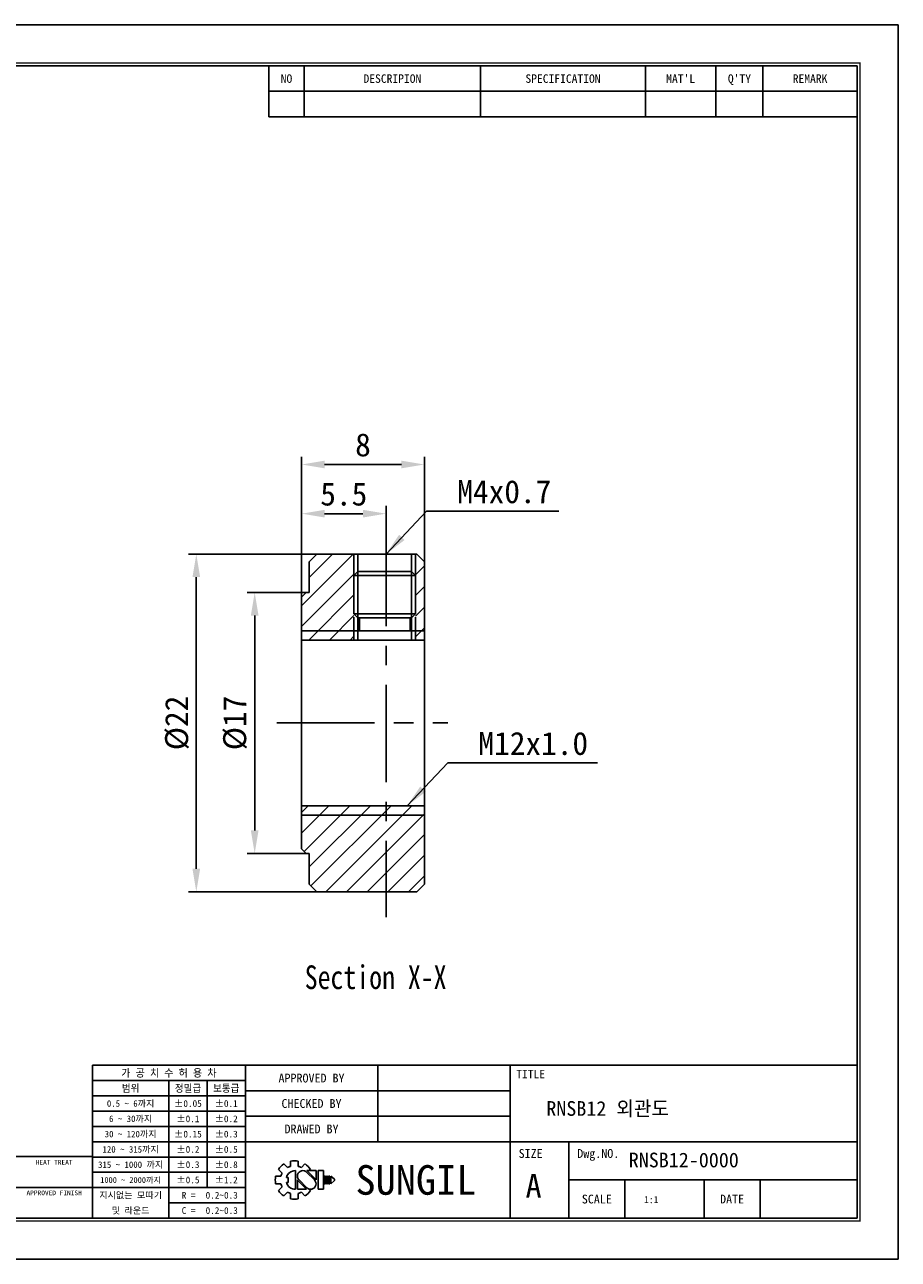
# Model space of a CAD drawing. Header units: millimetres. Extents: x 0 to 114, y 0 to 80.
# Tile 2 of 2: x 57 to 114, y 0 to 80. Entities that reach past the tile are written whole.
import ezdxf
from ezdxf.enums import TextEntityAlignment as Align

# ---------------------------------------------------------------- set-up
doc = ezdxf.new("R2010")
doc.units = ezdxf.units.MM
doc.linetypes.add('CENTER', pattern=[50.8, 31.75, -6.35, 6.35, -6.35])
doc.linetypes.add('DASHED', pattern=[0.75, 0.5, -0.25])
doc.layers.get('0').update_dxf_attribs({"linetype": 'CONTINUOUS'})
doc.layers.get('DEFPOINTS').update_dxf_attribs({"linetype": 'CONTINUOUS'})
for name, color, linetype in [('center', 1, 'CENTER'), ('hidden', 2, 'DASHED'), ('L1', 7, 'CONTINUOUS'), ('OUTLINE', 7, 'CONTINUOUS')]:
    doc.layers.add(name, color=color, linetype=linetype)
doc.dimstyles.get("Standard").update_dxf_attribs({"dimtxt": 1.5, "dimasz": 1.5, "dimexe": 0.5, "dimexo": 0, "dimgap": 0.5, "dimtad": 1, "dimdec": 3, "dimzin": 11, "dimdsep": 46, "dimtxsty": 'Standard', "dimcen": 0, "dimclrd": 5, "dimclre": 5, "dimclrt": 3, "dimadec": 0, "dimazin": 0, "dimtfac": 0.6, "dimtdec": 3, "dimtmove": 0, "dimatfit": 3, "dimfxl": 1.25, "dimtolj": 1, "dimtzin": 11, "dimarcsym": 0})

# ---------------------------------------------------------------- blocks, each defined once
blk = doc.blocks.new('표제란')
at = {"layer": 'L1', "color": 0}
for p, q in [((297, 210), (0, 210)), ((297, 0), (297, 210)), ((0, 0), (297, 0))]:
    blk.add_line(p, q, dxfattribs=at)
at = {"layer": 'L1'}
for p, q in [((190, 203), (190, 194.34)), ((196, 203), (196, 194.34)), ((226, 203), (226, 194.34)), ((254, 203), (254, 194.34)), ((266, 203), (266, 194.34)), ((274, 203), (274, 194.34)), ((190, 198.67), (290, 198.67)), ((190, 194.34), (290, 194.34)), ((290, 33), (160, 33)), ((160, 33), (160, 7)), ((186, 33), (186, 7)), ((208.5, 33), (208.5, 20)), ((231, 33), (231, 7)), ((186, 30.4), (160, 30.4)), ((173, 30.4), (173, 7)), ((179.5, 30.4), (179.5, 12.2)), ((186, 27.8), (160, 27.8)), ((231, 28.67), (186, 28.67)), ((186, 25.2), (160, 25.2)), ((231, 24.33), (186, 24.33)), ((186, 22.6), (160, 22.6)), ((186, 20), (160, 20)), ((290, 20), (186, 20)), ((241, 20), (241, 7)), ((160, 17.5), (62, 17.5)), ((186, 17.4), (160, 17.4)), ((186, 14.8), (160, 14.8)), ((191.63, 15.3), (192.25, 14.68)), ((192.55, 16.22), (193.17, 15.6)), ((193.7, 16.69), (193.7, 15.81)), ((194.5, 15.08), (194.5, 11.92)), ((195, 16.69), (195, 15.81)), ((195.52, 15.6), (196.14, 16.22)), ((197.74, 13.5), (196.41, 14.83)), ((198.02, 13.53), (196.47, 15.08)), ((196.47, 15.08), (198.02, 15.08)), ((196.84, 15.08), (197.06, 15.3)), ((198.02, 15.08), (198.02, 13.5)), ((198.39, 15.08), (198.39, 11.92)), ((198.39, 15.08), (199.26, 15.08)), ((199.26, 15.08), (199.26, 11.92)), ((191.15, 14.15), (192.03, 14.15)), ((191.15, 14.15), (192.03, 14.15)), ((191.15, 12.85), (192.03, 12.85)), ((192.98, 13.93), (193.28, 13.93)), ((192.98, 13.07), (193.28, 13.07)), ((193.28, 13.93), (193.28, 13.07)), ((194.86, 13.5), (194.86, 11.92)), ((194.86, 13.47), (196.42, 11.92)), ((195.14, 13.5), (196.47, 12.17)), ((199.41, 14.15), (199.41, 12.85)), ((199.41, 14.15), (199.62, 14.15)), ((199.41, 12.85), (199.62, 12.85)), ((199.62, 14.15), (199.62, 12.85)), ((199.78, 14.15), (199.78, 12.85)), ((199.78, 14.15), (199.99, 14.15)), ((199.78, 12.85), (199.99, 12.85)), ((199.99, 14.15), (199.99, 12.85)), ((200.14, 14.15), (200.14, 12.85)), ((200.14, 14.15), (200.36, 14.15)), ((200.14, 12.85), (200.36, 12.85)), ((200.36, 14.15), (200.36, 12.85)), ((200.51, 14.15), (200.51, 12.85)), ((200.51, 14.15), (201.16, 13.61)), ((201.16, 13.39), (200.51, 12.85)), ((201.16, 13.61), (201.16, 13.5)), ((201.16, 13.61), (201.16, 13.39)), ((201.16, 13.5), (201.16, 13.39)), ((290, 13.5), (241, 13.5)), ((250.5, 13.5), (250.5, 7)), ((264, 13.5), (264, 7)), ((273.5, 13.5), (273.5, 7)), ((147, 12.2), (160, 12.2)), ((186, 12.2), (160, 12.2)), ((191.63, 11.7), (192.25, 12.32)), ((192.55, 10.78), (193.17, 11.4)), ((193.7, 11.19), (193.7, 10.31)), ((194.86, 11.92), (196.42, 11.92)), ((195, 11.19), (195, 10.31)), ((195.52, 11.4), (196.14, 10.78)), ((196.79, 11.98), (197.06, 11.7)), ((198.39, 11.92), (199.26, 11.92)), ((186, 9.6), (173, 9.6))]:
    blk.add_line(p, q, dxfattribs=at)
at = {"layer": 'L1', "const_width": 0.25}
blk.add_lwpolyline([(290.5, 6.5), (290.5, 203.5), (10, 203.5), (10, 6.5)], close=True, dxfattribs=at)
at = {"layer": 'L1'}
blk.add_lwpolyline([(290, 7), (290, 203), (10.5, 203), (10.5, 7)], close=True, dxfattribs=at)
for centre, radius, start, end in [((194.35, 13.5), 3.26, 123.4943, 146.5057), ((194.5, 13.5), 1.58, 90, 164.0671), ((194.35, 13.5), 2.4, 105.6872, 119.3128), ((194.35, 13.5), 3.26, 78.4943, 101.5057), ((195.78, 14.16), 0.919, 43.2202, 225.8282), ((194.35, 13.5), 2.4, 60.6872, 74.3128), ((194.35, 13.5), 3.26, 33.4943, 56.5057), ((194.35, 13.5), 3.26, 168.4943, 191.5057), ((194.35, 13.5), 2.4, 150.6872, 164.3128), ((194.35, 13.5), 2.4, 195.6872, 209.3128), ((194.5, 13.5), 1.58, 195.9329, 270), ((197.1, 12.84), 0.919, 223.2202, 45.8282), ((194.35, 13.5), 3.26, 213.4943, 236.5057), ((194.35, 13.5), 2.4, 240.6872, 254.3128), ((194.35, 13.5), 2.4, 285.6872, 299.3128), ((194.35, 13.5), 3.26, 303.4943, 326.5057), ((194.35, 13.5), 3.26, 258.4943, 281.5057)]:
    blk.add_arc(centre, radius, start, end, dxfattribs=at)
for p in [(208.5, 28.67), (208.5, 24.33)]:
    blk.add_point(p, dxfattribs=at)
for s, height, p in [("MAT'L", 1.444, (260, 200.83)), ("Q'TY", 1.444, (270, 200.83)), ('NO', 1.444, (193, 200.83)), ('DESCRIPION', 1.444, (211, 200.83)), ('SPECIFICATION', 1.444, (240, 200.83)), ('REMARK', 1.444, (282, 200.83)), ('가 공 치 수 허 용 차', 1.3, (173, 31.7)), ('APPROVED BY', 1.5, (197.25, 30.83)), ('TITLE', 1.444, (234.5, 31.5)), ('범위', 1.25, (166.5, 29.1)), ('정밀급', 1.25, (176.25, 29.1)), ('보통급', 1.25, (182.75, 29.1)), ('0.5 ~ 6까지', 1.1, (166.5, 26.5)), ('%%P0.05', 1.15, (176.25, 26.5)), ('%%P0.1', 1.15, (182.75, 26.5)), ('CHECKED BY', 1.5, (197.25, 26.5)), ('6 ~ 30까지', 1.1, (166.5, 23.9)), ('%%P0.1', 1.15, (176.25, 23.9)), ('%%P0.2', 1.15, (182.75, 23.9)), ('30 ~ 120까지', 1.1, (166.5, 21.3)), ('%%P0.15', 1.15, (176.25, 21.3)), ('%%P0.3', 1.15, (182.75, 21.3)), ('DRAWED BY', 1.5, (197.25, 22.17)), ('120 ~ 315까지', 1.1, (166.5, 18.7)), ('%%P0.2', 1.15, (176.25, 18.7)), ('%%P0.5', 1.15, (182.75, 18.7)), ('HEAT TREAT', 0.8, (153.5, 16.5)), ('SIZE', 1.5, (234.5, 18)), ('Dwg.NO.', 1.5, (246, 18)), ('315 ~ 1000 까지', 1.1, (166.5, 16.1)), ('%%P0.3', 1.15, (176.25, 16.1)), ('%%P0.8', 1.15, (182.75, 16.1)), ('SUNGIL', 5.032, (215, 13.5)), ('1000 ~ 2000까지', 0.99, (166.5, 13.49)), ('%%P0.5', 1.15, (176.25, 13.5)), ('%%P1.2', 1.15, (182.75, 13.5)), ('A', 4, (235, 12.5)), ('APPROVED FINISH', 0.8, (153.5, 11.3)), ('지시없는 모따기', 1.1, (166.5, 10.9)), ('R = ', 1.15, (176.75, 10.9)), ('SCALE', 1.5, (245.75, 10.25)), ('DATE', 1.5, (268.75, 10.25)), ('및 라운드', 1.1, (166.5, 8.3)), ('C = ', 1.15, (176.75, 8.3))]:
    blk.add_text(s, height=height, dxfattribs=at).set_placement(p, align=Align.MIDDLE_CENTER)
for tag, p in [('필렛', (179.25, 10.9)), ('모따기', (179.25, 8.3))]:
    blk.add_attdef(tag, text='', height=1.15, dxfattribs=at).set_placement(p, align=Align.MIDDLE_LEFT)
at = {"layer": 'OUTLINE', "ltscale": 0.5}
for tag, p, height in [('TITLE', (237.17, 24.41), 2.5), ('도번', (251.18, 15.64), 2.5), ('SCALE', (253.78, 9.55), 1.2), ('DATE', (277.02, 9.51), 1.2)]:
    blk.add_attdef(tag, p, '', height=height, dxfattribs=at)
blk = doc.blocks.new('*D1')
at = {"layer": 'DEFPOINTS', "color": 0, "ltscale": 0.2}
for p in [(75.202, 43.442), (71.85, 26.442), (75.202, 26.442)]:
    blk.add_point(p, dxfattribs=at)
at = {"layer": 'OUTLINE', "color": 5, "lineweight": -2, "ltscale": 0.2}
for p, q in [((75.202, 43.442), (71.35, 43.442)), ((71.85, 41.942), (71.85, 27.942)), ((75.202, 26.442), (71.35, 26.442))]:
    blk.add_line(p, q, dxfattribs=at)
at = {"layer": 'OUTLINE', "color": 5, "ltscale": 0.2}
for points in [[(71.6, 41.942), (72.1, 41.942), (71.85, 43.442)], [(71.6, 27.942), (72.1, 27.942), (71.85, 26.442)]]:
    blk.add_solid(points, dxfattribs=at)
at = {"layer": 'OUTLINE', "color": 3, "ltscale": 0.2, "insert": (70.579, 34.942), "char_height": 1.5, "attachment_point": 5, "rotation": 90}
blk.add_mtext('\\A1;%%C17', dxfattribs=at)
blk = doc.blocks.new('*D2')
at = {"layer": 'DEFPOINTS', "color": 0, "ltscale": 0.2}
for p in [(75.902, 45.942), (68.049, 23.942), (75.902, 23.942)]:
    blk.add_point(p, dxfattribs=at)
at = {"layer": 'OUTLINE', "color": 5, "lineweight": -2, "ltscale": 0.2}
for p, q in [((75.902, 45.942), (67.549, 45.942)), ((68.049, 44.442), (68.049, 25.442)), ((75.902, 23.942), (67.549, 23.942))]:
    blk.add_line(p, q, dxfattribs=at)
at = {"layer": 'OUTLINE', "color": 5, "ltscale": 0.2}
for points in [[(67.799, 44.442), (68.299, 44.442), (68.049, 45.942)], [(67.799, 25.442), (68.299, 25.442), (68.049, 23.942)]]:
    blk.add_solid(points, dxfattribs=at)
at = {"layer": 'OUTLINE', "color": 3, "ltscale": 0.2, "insert": (66.797, 34.942), "char_height": 1.5, "attachment_point": 5, "rotation": 90}
blk.add_mtext('\\A1;%%C22', dxfattribs=at)
blk = doc.blocks.new('*D3')
at = {"layer": 'DEFPOINTS', "color": 0, "ltscale": 0.2}
for p in [(74.902, 48.577), (80.402, 47.592), (74.902, 43.142)]:
    blk.add_point(p, dxfattribs=at)
at = {"layer": 'OUTLINE', "color": 5, "lineweight": -2, "ltscale": 0.2}
for p, q in [((74.902, 43.142), (74.902, 49.077)), ((80.402, 47.592), (80.402, 49.077)), ((78.902, 48.577), (76.402, 48.577))]:
    blk.add_line(p, q, dxfattribs=at)
at = {"layer": 'OUTLINE', "color": 5, "ltscale": 0.2}
for points in [[(76.402, 48.827), (76.402, 48.327), (74.902, 48.577)], [(78.902, 48.827), (78.902, 48.327), (80.402, 48.577)]]:
    blk.add_solid(points, dxfattribs=at)
at = {"layer": 'OUTLINE', "color": 3, "ltscale": 0.2, "insert": (77.652, 49.845), "char_height": 1.5, "attachment_point": 5}
blk.add_mtext('\\A1;5.5', dxfattribs=at)
blk = doc.blocks.new('*D4')
at = {"layer": 'DEFPOINTS', "color": 0, "ltscale": 0.2}
for p in [(82.902, 51.781), (82.902, 45.442), (74.902, 43.142)]:
    blk.add_point(p, dxfattribs=at)
at = {"layer": 'OUTLINE', "color": 5, "lineweight": -2, "ltscale": 0.2}
for p, q in [((74.902, 43.142), (74.902, 52.281)), ((76.402, 51.781), (81.402, 51.781)), ((82.902, 45.442), (82.902, 52.281))]:
    blk.add_line(p, q, dxfattribs=at)
at = {"layer": 'OUTLINE', "color": 5, "ltscale": 0.2}
for points in [[(76.402, 52.031), (76.402, 51.531), (74.902, 51.781)], [(81.402, 52.031), (81.402, 51.531), (82.902, 51.781)]]:
    blk.add_solid(points, dxfattribs=at)
at = {"layer": 'OUTLINE', "color": 3, "ltscale": 0.2, "insert": (78.902, 53.05), "char_height": 1.5, "attachment_point": 5}
blk.add_mtext('\\A1;8', dxfattribs=at)

msp = doc.modelspace()

# ---------------------------------------------------------------- hatches: boundary and pattern name
at = {"layer": 'OUTLINE', "ltscale": 0.2}
h = msp.add_hatch(dxfattribs=at)
h.set_pattern_fill('ANSI31', color=5, scale=0.3, style=0)
h.paths.add_polyline_path([(78.3138, 44.5516), (78.3138, 45.9418), (75.902, 45.9418), (75.402, 45.4418), (75.402, 45.13), (75.402, 43.4418), (75.202, 43.4418), (74.902, 43.1418), (74.902, 40.9418), (78.3138, 40.9418), (78.3138, 42.4843)])
h.paths.add_polyline_path([(82.902, 45.13), (82.902, 45.4418), (82.402, 45.9418), (82.3138, 45.9418), (82.3138, 44.5516), (82.3138, 42.0516), (82.3138, 40.9418), (82.902, 40.9418)])
h.paths.add_polyline_path([(82.902, 40.9418), (82.3138, 40.9418), (82.3138, 40.3418), (82.902, 40.3418)])
h.paths.add_polyline_path([(78.3138, 40.9418), (74.902, 40.9418), (74.902, 40.3418), (78.3138, 40.3418)])
h.paths.add_polyline_path([(80.402, 28.9418), (74.902, 28.9418), (74.902, 26.7418), (75.202, 26.4418), (75.402, 26.4418), (75.402, 24.7535), (75.402, 24.4418), (75.902, 23.9418), (80.402, 23.9418)])
h.paths.add_polyline_path([(82.902, 28.9418), (80.402, 28.9418), (80.402, 23.9418), (82.402, 23.9418), (82.902, 24.4418), (82.902, 24.7535)])
h.paths.add_polyline_path([(82.902, 29.5418), (80.402, 29.5418), (80.402, 28.9418), (82.902, 28.9418)])
h.paths.add_polyline_path([(80.402, 29.5418), (74.902, 29.5418), (74.902, 28.9418), (80.402, 28.9418)])

# ---------------------------------------------------------------- linework, layer by layer
at = {"layer": 'center', "ltscale": 0.2}
for p, q in [((80.402, 47.5918), (80.402, 22.2918)), ((73.2904, 34.9418), (84.4207, 34.9418))]:
    msp.add_line(p, q, dxfattribs=at)
at = {"layer": 'hidden', "color": 5, "ltscale": 3}
for p, q in [((78.3138, 44.5516), (78.3138, 45.9418)), ((82.3138, 44.5516), (82.3138, 45.9418)), ((78.3138, 40.3418), (78.3138, 42.4843)), ((82.3138, 40.3418), (82.3138, 42.4843))]:
    msp.add_line(p, q, dxfattribs=at)
at = {"layer": 'OUTLINE'}
for p, q in [((75.902, 45.9418), (75.402, 45.4418)), ((82.402, 45.9418), (75.902, 45.9418)), ((78.5638, 44.8016), (78.5638, 45.9418)), ((82.0638, 44.8016), (82.0638, 45.9418)), ((82.902, 45.4418), (82.402, 45.9418)), ((75.402, 45.4418), (75.402, 45.13)), ((75.402, 45.13), (75.402, 43.4418)), ((82.902, 45.4418), (82.902, 45.13)), ((82.902, 45.13), (82.902, 37.4814)), ((78.3138, 44.5516), (78.5638, 44.8016)), ((78.3138, 44.5516), (82.3138, 44.5516)), ((78.3138, 44.5516), (78.3138, 42.0516)), ((78.5638, 41.8016), (78.5638, 44.8016)), ((78.5638, 44.8016), (82.0638, 44.8016)), ((82.3138, 44.5516), (82.0638, 44.8016)), ((82.0638, 41.8016), (82.0638, 44.8016)), ((82.3138, 44.5516), (82.3138, 42.0516)), ((75.202, 43.4418), (74.902, 43.1418)), ((75.402, 43.4418), (75.202, 43.4418)), ((74.902, 26.7418), (74.902, 43.1418)), ((78.3138, 42.0516), (82.3138, 42.0516)), ((78.3138, 42.0516), (78.5638, 41.8016)), ((78.5638, 40.3418), (78.5638, 42.2343)), ((82.0638, 40.3418), (82.0638, 42.2343)), ((82.3138, 42.0516), (82.0638, 41.8016)), ((78.5638, 41.8016), (82.0638, 41.8016)), ((78.6638, 40.9418), (78.6638, 41.8016)), ((81.9638, 40.9418), (81.9638, 41.8016)), ((82.902, 37.4814), (82.902, 32.4021)), ((82.902, 32.4021), (82.902, 24.7535)), ((74.902, 26.7418), (75.202, 26.4418)), ((75.202, 26.4418), (75.402, 26.4418)), ((75.402, 26.4418), (75.402, 24.7535)), ((75.402, 24.7535), (75.402, 24.4418)), ((75.402, 24.4418), (75.902, 23.9418)), ((82.402, 23.9418), (82.902, 24.4418)), ((82.902, 24.7535), (82.902, 24.4418)), ((75.902, 23.9418), (82.402, 23.9418))]:
    msp.add_line(p, q, dxfattribs=at)
at = {"layer": 'OUTLINE', "color": 5, "ltscale": 0.2}
for p, q in [((74.902, 40.9418), (82.902, 40.9418)), ((74.902, 28.9418), (82.902, 28.9418))]:
    msp.add_line(p, q, dxfattribs=at)
at = {"layer": 'OUTLINE', "ltscale": 0.2}
for p, q in [((74.902, 40.3418), (82.902, 40.3418)), ((74.902, 29.5418), (82.902, 29.5418))]:
    msp.add_line(p, q, dxfattribs=at)

# ---------------------------------------------------------------- block references
at = {"layer": 'OUTLINE'}
ref = msp.add_blockref('표제란', (0, 0), dxfattribs=dict(at, xscale=0.3830151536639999, yscale=0.3830151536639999, zscale=0.3830151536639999))
ref.add_attrib('SCALE', '1:1', (97.202, 3.6588), dxfattribs={"ltscale": 0.5, "height": 0.45962})
ref.add_attrib('도번', 'RNSB12-0000', (96.2062, 5.9913), dxfattribs={"ltscale": 0.5, "height": 0.957538})
ref.add_attrib('TITLE', 'RNSB12 외관도', (90.8381, 9.3478), dxfattribs={"ltscale": 0.5, "height": 0.95754})
ref.add_attrib('필렛', '0.2~0.3', dxfattribs={"layer": 'L1', "height": 0.44047}).set_placement((68.6555, 4.1749), align=Align.MIDDLE_LEFT)
ref.add_attrib('모따기', '0.2~0.3', dxfattribs={"layer": 'L1', "height": 0.44047}).set_placement((68.6555, 3.179), align=Align.MIDDLE_LEFT)

# ---------------------------------------------------------------- texts
at = {"lineweight": 9, "width": 0.8}
msp.add_text('Section X-X', height=1.541929, dxfattribs=at).set_placement((75.1092, 17.6054))
at = {"layer": 'OUTLINE', "color": 3, "ltscale": 0.2, "char_height": 1.5, "attachment_point": 7}
for s, insert in [('\\A1;M4x0.7', (85.0411, 49.2368)), ('\\A1;M12x1.0', (86.4169, 32.8368))]:
    msp.add_mtext(s, dxfattribs=dict(at, insert=insert))

# ---------------------------------------------------------------- dimensions: what is measured, and where the dimension line sits
at = {"layer": 'OUTLINE', "ltscale": 0.2}
for base, p1, p2, picture, middle in [((82.902, 51.7809), (74.902, 43.1418), (82.902, 45.4418), '*D4', (78.902, 53.0499)), ((74.902, 48.577), (80.402, 47.5918), (74.902, 43.1418), '*D3', (77.652, 49.8449))]:
    dim = msp.add_linear_dim(base=base, p1=p1, p2=p2, dimstyle='Standard', dxfattribs=at)
    dim.commit()
    dim.dimension.update_dxf_attribs({"geometry": picture, "text_midpoint": middle})
for base, p1, p2, picture, middle in [((68.0494, 23.9418), (75.902, 45.9418), (75.902, 23.9418), '*D2', (66.7974, 34.9418)), ((71.8496, 26.4418), (75.202, 43.4418), (75.202, 26.4418), '*D1', (70.5786, 34.9418))]:
    dim = msp.add_linear_dim(base=base, p1=p1, p2=p2, angle=90, text='%%C<>', dimstyle='Standard', override={"dimgap": 0.5, "dimsah": 1, "dimse1": 0, "dimse2": 0, "dimsd1": 0, "dimsd2": 0, "dimtol": 0, "dimlim": 0}, dxfattribs=at)
    dim.commit()
    dim.dimension.update_dxf_attribs({"geometry": picture, "text_midpoint": middle})

# ---------------------------------------------------------------- leaders
at = {"layer": 'OUTLINE', "ltscale": 0.2, "annotation_type": 0, "has_hookline": 1, "hookline_direction": 0}
for points, text_width in [([(80.402, 45.9418), (83.0411, 48.7368), (84.5411, 48.7368)], 6.6092), ([(81.7779, 29.5418), (84.4169, 32.3368), (85.9169, 32.3368)], 7.7477)]:
    msp.add_leader(points, dimstyle='Standard', dxfattribs=dict(at, text_width=text_width))

doc.saveas('drawing.dxf')
